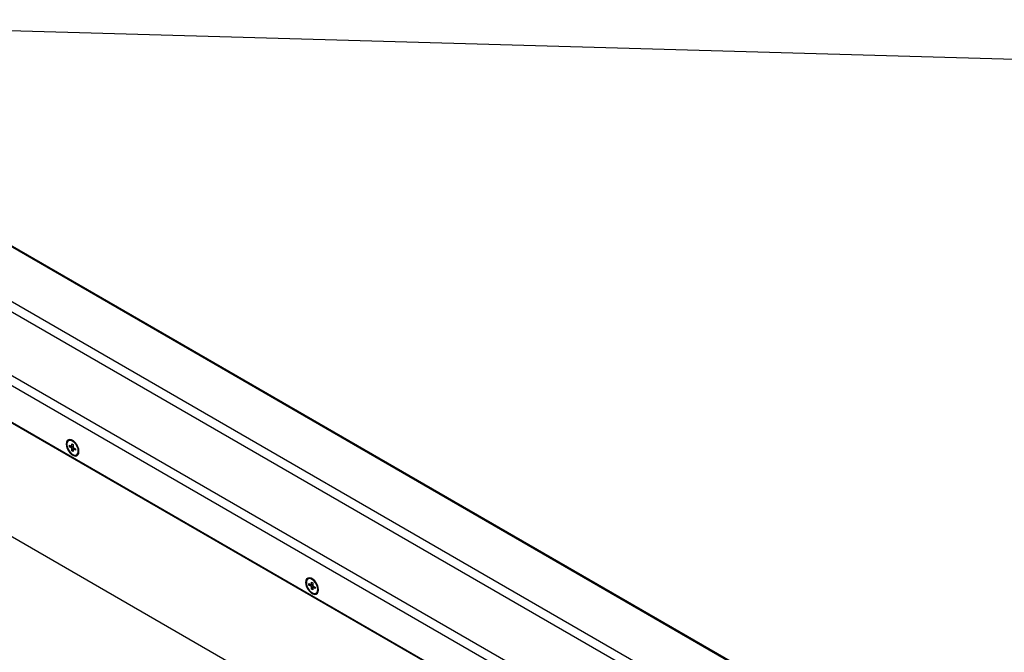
# Model space of a CAD drawing. Header units: millimetres. Extents: x 0 to 844, y -2 to 552.
# Tile 148 of 151: x 644 to 695, y 480 to 513. Entities that reach past the tile are written whole.
import ezdxf

# ---------------------------------------------------------------- set-up
doc = ezdxf.new("R2010")
doc.units = ezdxf.units.MM
doc.styles.get("Standard").update_dxf_attribs({"font": 'GOTHIC.TTF'})
doc.dimstyles.new('SLDDIMSTYLE3', dxfattribs={"dimtxt": 0.18, "dimasz": 3.9624, "dimexe": 0, "dimexo": 0.0625, "dimgap": 0, "dimtad": 0, "dimtih": 1, "dimtoh": 1, "dimdec": 0, "dimrnd": 1e-09, "dimzin": 0, "dimdsep": 46, "dimtxsty": 'STANDARD', "dimsah": 1, "dimcen": 0.09, "dimadec": 0, "dimazin": 0, "dimtfac": 3.9624, "dimtdec": 0, "dimtofl": 0, "dimtmove": 0, "dimatfit": 3, "dimfxl": 1, "dimfrac": 2, "dimtolj": 1, "dimtzin": 0, "dimarcsym": 0})

msp = doc.modelspace()

# ---------------------------------------------------------------- linework, layer by layer
at = {"color": 7, "linetype": 'Continuous', "lineweight": 25}
for p, q in [((749.551, 439.802), (590.281, 531.746)), ((749.595, 439.827), (590.388, 531.736)), ((747.1, 438.387), (587.83, 530.331)), ((746.651, 438.127), (587.644, 529.92)), ((743.8, 436.481), (587.644, 526.628)), ((743.351, 436.222), (587.83, 526.002)), ((741.708, 435.273), (589.473, 523.156)), ((589.491, 523.137), (741.7, 435.269)), ((665.802, 473.188), (598.627, 511.968)), ((665.778, 473.203), (598.628, 511.968)), ((646.854, 490.824), (646.819, 490.804)), ((646.871, 490.57), (646.995, 490.499)), ((646.871, 490.492), (646.871, 490.57)), ((646.871, 490.492), (646.98, 490.507)), ((646.995, 490.42), (646.871, 490.492)), ((646.995, 490.642), (647.063, 490.602)), ((646.995, 490.499), (646.995, 490.642)), ((646.995, 490.499), (647.063, 490.525)), ((647.063, 490.46), (646.995, 490.42)), ((647.038, 490.516), (647.063, 490.519)), ((647.063, 490.602), (647.063, 490.46)), ((647.063, 490.46), (647.186, 490.388)), ((646.995, 490.278), (646.995, 490.42)), ((646.995, 490.278), (647.063, 490.364)), ((647.063, 490.238), (646.995, 490.278)), ((647.063, 490.381), (647.119, 490.427)), ((647.063, 490.381), (647.063, 490.238)), ((647.186, 490.31), (647.063, 490.381)), ((647.099, 490.411), (647.114, 490.43)), ((647.186, 490.388), (647.186, 490.31)), ((647.239, 490.076), (647.274, 490.097)), ((659.228, 483.681), (659.193, 483.66)), ((659.245, 483.427), (659.369, 483.355)), ((659.245, 483.348), (659.245, 483.427)), ((659.245, 483.348), (659.354, 483.364)), ((659.369, 483.277), (659.245, 483.348)), ((659.369, 483.498), (659.437, 483.459)), ((659.369, 483.355), (659.369, 483.498)), ((659.369, 483.355), (659.437, 483.381)), ((659.413, 483.372), (659.437, 483.375)), ((659.437, 483.459), (659.437, 483.316)), ((659.437, 483.316), (659.369, 483.277)), ((659.369, 483.134), (659.369, 483.277)), ((659.369, 483.134), (659.437, 483.221)), ((659.437, 483.095), (659.369, 483.134)), ((659.437, 483.316), (659.561, 483.245)), ((659.437, 483.238), (659.494, 483.283)), ((659.437, 483.238), (659.437, 483.095)), ((659.561, 483.166), (659.437, 483.238)), ((659.473, 483.267), (659.489, 483.286)), ((659.561, 483.245), (659.561, 483.166)), ((659.613, 482.933), (659.648, 482.953))]:
    msp.add_line(p, q, dxfattribs=at)
at = {"color": 7, "linetype": 'Continuous', "lineweight": 25, "flags": 128}
for points in [[(647.361, 490.248), (647.348, 490.364), (647.308, 490.486), (647.246, 490.604), (647.167, 490.709), (647.076, 490.793), (646.981, 490.847), (646.891, 490.869), (646.811, 490.856), (646.749, 490.809), (646.71, 490.732), (646.696, 490.632), (646.71, 490.516), (646.749, 490.394), (646.811, 490.276), (646.891, 490.171), (646.981, 490.087), (647.076, 490.033), (647.167, 490.011), (647.246, 490.024), (647.308, 490.071), (647.348, 490.148), (647.361, 490.248)], [(647.326, 490.269), (647.313, 490.377), (647.274, 490.492), (647.214, 490.601), (647.137, 490.697), (647.051, 490.769), (646.963, 490.813), (646.88, 490.823), (646.811, 490.799), (646.761, 490.743), (646.735, 490.661), (646.735, 490.558), (646.761, 490.446), (646.811, 490.332), (646.88, 490.229), (646.963, 490.144), (647.051, 490.085), (647.137, 490.058), (647.214, 490.065), (647.274, 490.105), (647.313, 490.175), (647.326, 490.269)], [(659.735, 483.105), (659.722, 483.22), (659.683, 483.343), (659.621, 483.461), (659.541, 483.566), (659.45, 483.649), (659.356, 483.704), (659.265, 483.725), (659.185, 483.712), (659.124, 483.665), (659.084, 483.589), (659.071, 483.488), (659.084, 483.372), (659.124, 483.25), (659.185, 483.132), (659.265, 483.027), (659.356, 482.944), (659.45, 482.889), (659.541, 482.868), (659.621, 482.881), (659.683, 482.928), (659.722, 483.004), (659.735, 483.105)], [(659.7, 483.125), (659.687, 483.234), (659.648, 483.348), (659.588, 483.458), (659.512, 483.553), (659.425, 483.626), (659.337, 483.669), (659.255, 483.679), (659.185, 483.655), (659.136, 483.6), (659.109, 483.517), (659.109, 483.415), (659.136, 483.302), (659.185, 483.189), (659.255, 483.085), (659.337, 483), (659.425, 482.942), (659.512, 482.915), (659.588, 482.921), (659.648, 482.962), (659.687, 483.032), (659.7, 483.125)]]:
    msp.add_lwpolyline(points, dxfattribs=at)
at = {"color": 7, "linetype": 'Continuous', "lineweight": 25}
for centre, radius, start, end in [((646.94, 490.636), 0.206, 58.6707, 114.5175), ((647.161, 490.261), 0.199, 304.4282, 2.3718), ((659.314, 483.493), 0.206, 58.6714, 114.5173), ((659.536, 483.118), 0.199, 304.428, 2.3717)]:
    msp.add_arc(centre, radius, start, end, dxfattribs=at)

# ---------------------------------------------------------------- leaders
at = {"color": 7, "linetype": 'Continuous', "lineweight": 0}
msp.add_leader([(596.155, 513.344), (703.162, 510.298), (709.512, 510.298)], dimstyle='SLDDIMSTYLE3', dxfattribs=at)

doc.saveas('drawing.dxf')
